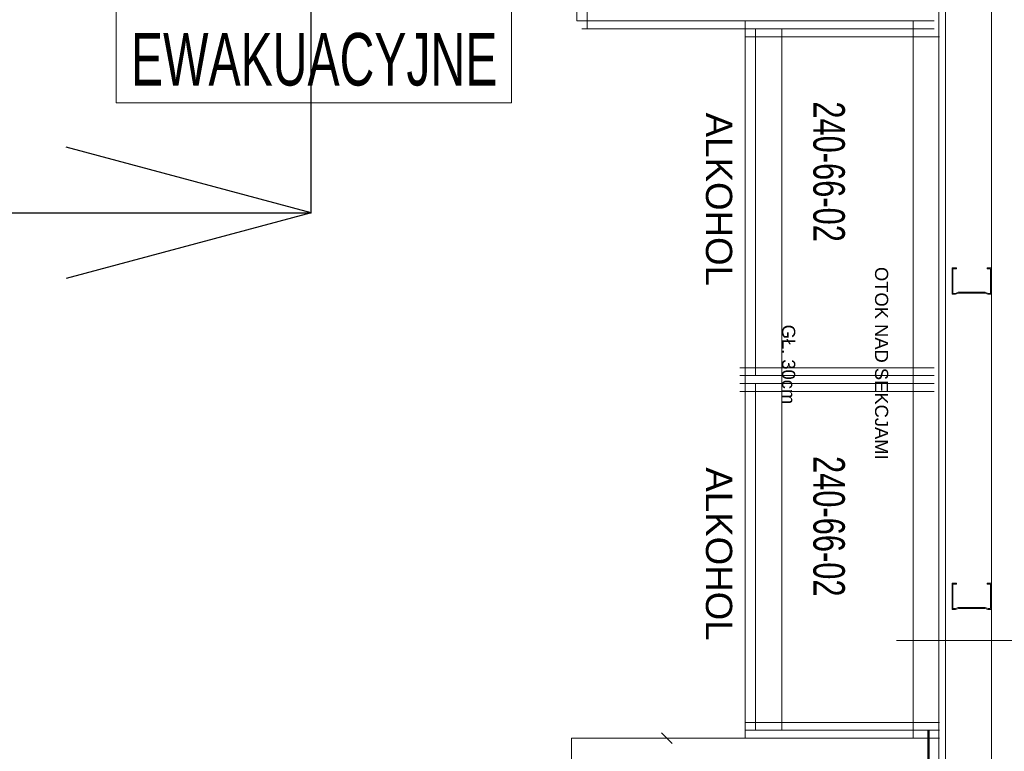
# Model space of a CAD drawing. Header units: millimetres. Extents: x 2016045 to 2079203, y -1576958 to -1542749.
# Tile 81 of 109: x 2039351 to 2041225, y -1562796 to -1561403. Entities that reach past the tile are written whole.
import ezdxf

# ---------------------------------------------------------------- set-up
doc = ezdxf.new("R2010")
doc.units = ezdxf.units.MM
doc.header["$MEASUREMENT"] = 0
doc.linetypes.add('Dashed', pattern=[5644.44, 2822.22, -2822.22])
for name, color, linetype, lineweight, true_color in [('0_Nr_pióra__4', 7, 'Continuous', 50, 0x768183), ('CHLODNICTWO_Nr_pióra__12', 7, 'Continuous', 5, 0x9f9f9f), ('EWAKUACJA_Nr_pióra__105', 7, 'Continuous', 25, 0xa40f02), ('MEBLE PKN_Nr_pióra__11', 7, 'Continuous', 5, 0x6d6d6d), ('MEBLE PKN_Nr_pióra__12', 7, 'Continuous', 5, 0x9f9f9f), ('Otok drewniany_Nr_pióra__42', 7, 'Continuous', 5, 0xd8b28c), ('Otok szary_Nr_pióra__11', 7, 'Continuous', 5, 0x6d6d6d), ('Wymiarowanie_Nr_pióra__3', 7, 'Continuous', 35, 0x008200)]:
    doc.layers.add(name, color=color, linetype=linetype, lineweight=lineweight, true_color=true_color)
for name, color, linetype, lineweight in [('0_Nr_pióra__7', 7, 'Continuous', 13), ('Budowlane - Opisy_Nr_pióra__1', 7, 'Continuous', 0), ('Budowlane - Sciany Wew_Nr_pióra__251', 94, 'Continuous', 20), ('Konstrukcja - scian dzialowych_Nr_pióra__7', 7, 'Continuous', 13), ('Otok szary_Nr_pióra__1', 7, 'Continuous', 0), ('WS_opis_Nr_pióra__1', 7, 'Continuous', 0), ('WS_opis_Nr_pióra__7', 7, 'Continuous', 13), ('Wymiarowanie_Nr_pióra__1', 7, 'Continuous', 0), ('Ściany_Nr_pióra__51', 5, 'Continuous', 13)]:
    doc.layers.add(name, color=color, linetype=linetype, lineweight=lineweight)
doc.layers.add('EWAKUACJA', color=7, linetype='Continuous')
doc.layers.add('Wymiarowanie', color=7, linetype='Continuous')
doc.styles.add('GENERATED_STYLE_1', font='arial.ttf')
doc.styles.add('GENERATED_STYLE_2', font='txt')
doc.dimstyles.new('GENERATED_STYLE__3', dxfattribs={"dimtxt": 125, "dimasz": 114, "dimexe": 0.18, "dimexo": 0, "dimgap": 0.09, "dimtad": 1, "dimdec": 0, "dimlfac": 0.1, "dimzin": 0, "dimdsep": 46, "dimtxsty": 'GENERATED_STYLE_1', "dimblk": 'ARROWHEAD_2', "dimblk1": 'ARROWHEAD_2', "dimblk2": 'ARROWHEAD_2', "dimcen": 0.09, "dimclrd": 7, "dimclre": 7, "dimclrt": 7, "dimadec": 4, "dimazin": 0, "dimtfac": 1, "dimtdec": 4, "dimtmove": 0, "dimatfit": 3, "dimfxl": 0, "dimtolj": 1, "dimtzin": 0, "dimarcsym": 0})

# ---------------------------------------------------------------- blocks, each defined once
blk = doc.blocks.new('Linia_10', base_point=(2032753.7, -1561770.8))
at = {"layer": 'EWAKUACJA_Nr_pióra__105', "linetype": 'Continuous'}
for p, q in [((2039906.4, -1561770.8), (2039439.9, -1561645.8)), ((2032753.7, -1561770.8), (2039906.4, -1561770.8)), ((2039906.4, -1561770.8), (2039439.9, -1561895.8))]:
    blk.add_line(p, q, dxfattribs=at)
blk = doc.blocks.new('Linia_11', base_point=(2039906.4, -1561770.8))
at = {"layer": 'EWAKUACJA_Nr_pióra__105', "linetype": 'Continuous'}
blk.add_line((2039906.4, -1561770.8), (2039906.4, -1557000.9), dxfattribs=at)
blk = doc.blocks.new('*D125', base_point=(1682719.6, -1237567.4))
at = {"layer": 'Wymiarowanie_Nr_pióra__1', "linetype": 'Continuous'}
for p, q in [((2044173.5, -1559800.9), (2043948.5, -1559800.9)), ((2044061, -1563400.9), (2044061, -1559800.9)), ((2044173.5, -1563400.9), (2043948.5, -1563400.9))]:
    blk.add_line(p, q, dxfattribs=at)
at = {"layer": 'Wymiarowanie_Nr_pióra__3', "linetype": 'Continuous'}
for p, q in [((2043986, -1559757.6), (2044136, -1559844.2)), ((2043986, -1563357.6), (2044136, -1563444.2))]:
    blk.add_line(p, q, dxfattribs=at)
at = {"layer": 'Wymiarowanie_Nr_pióra__1', "insert": (2044036, -1561743.2), "char_height": 125, "attachment_point": 7, "rotation": 90, "style": 'GENERATED_STYLE_1'}
blk.add_mtext('\\A1;{\\fArial|b0|i0|c238|p38;360}', dxfattribs=at)
blk = doc.blocks.new('ARROWHEAD_2')
at = {"color": 0, "linetype": 'Continuous', "lineweight": 0}
for p, q in [((-0.378, -0.655), (0.378, 0.655)), ((0, 0), (-1, 0))]:
    blk.add_line(p, q, dxfattribs=at)
blk = doc.blocks.new('*D142', base_point=(1682719.6, -1237567.4))
at = {"layer": 'Wymiarowanie_Nr_pióra__1', "linetype": 'Continuous'}
for p, q in [((2021278.9, -1559800.9), (2021053.9, -1559800.9)), ((2021166.4, -1563400.9), (2021166.4, -1559800.9)), ((2021278.9, -1563400.9), (2021053.9, -1563400.9))]:
    blk.add_line(p, q, dxfattribs=at)
at = {"layer": 'Wymiarowanie_Nr_pióra__3', "linetype": 'Continuous'}
for p, q in [((2021091.4, -1559757.6), (2021241.4, -1559844.2)), ((2021091.4, -1563357.6), (2021241.4, -1563444.2))]:
    blk.add_line(p, q, dxfattribs=at)
at = {"layer": 'Wymiarowanie_Nr_pióra__1', "insert": (2021141.4, -1561743.2), "char_height": 125, "attachment_point": 7, "rotation": 90, "style": 'GENERATED_STYLE_1'}
blk.add_mtext('\\A1;{\\fArial|b0|i0|c238|p38;360}', dxfattribs=at)

msp = doc.modelspace()

# ---------------------------------------------------------------- linework, layer by layer
at = {"layer": '0_Nr_pióra__4', "linetype": 'Dashed'}
msp.add_line((2041081.4, -1562755.9), (2041081.4, -1567210.9), dxfattribs=at)
at = {"layer": '0_Nr_pióra__7', "linetype": 'Continuous'}
msp.add_line((2041081.4, -1567210.9), (2041081.4, -1562755.9), dxfattribs=at)
at = {"layer": 'Budowlane - Opisy_Nr_pióra__1', "linetype": 'Continuous'}
msp.add_line((2041020.1, -1562585.2), (2041638, -1562585.2), dxfattribs=at)
at = {"layer": 'Budowlane - Sciany Wew_Nr_pióra__251', "linetype": 'Continuous'}
msp.add_line((2041113.5, -1567278.4), (2041113.5, -1560758.4), dxfattribs=at)
at = {"layer": 'CHLODNICTWO_Nr_pióra__12', "linetype": 'Continuous'}
for p, q in [((2040412, -1561405.9), (2040412, -1560785.9)), ((2041092, -1561405.9), (2040412, -1561405.9)), ((2040401.4, -1562770.9), (2040732, -1562770.9)), ((2040401.4, -1566330.9), (2040401.4, -1562770.9)), ((2040593, -1562780.9), (2040573, -1562760.9))]:
    msp.add_line(p, q, dxfattribs=at)
at = {"layer": 'Konstrukcja - scian dzialowych_Nr_pióra__7', "linetype": 'Continuous'}
for p, q in [((2041201, -1567210.9), (2041201, -1557660.9)), ((2041126, -1561925.9), (2041126, -1561875.9)), ((2041126, -1561875.9), (2041133.5, -1561875.9)), ((2041133.5, -1561877.6), (2041127.7, -1561877.6)), ((2041127.7, -1561877.6), (2041127.7, -1561924.3)), ((2041133.5, -1561875.9), (2041134.2, -1561875.9)), ((2041134.2, -1561877.6), (2041133.5, -1561877.6)), ((2041134.2, -1561875.9), (2041134.7, -1561876.4)), ((2041134.7, -1561877.1), (2041134.2, -1561877.6)), ((2041134.7, -1561876.4), (2041134.7, -1561877.1)), ((2041192.9, -1561876.4), (2041193.5, -1561875.9)), ((2041192.9, -1561877.1), (2041192.9, -1561876.4)), ((2041193.5, -1561877.6), (2041192.9, -1561877.1)), ((2041193.5, -1561875.9), (2041201, -1561875.9)), ((2041199.4, -1561877.6), (2041193.5, -1561877.6)), ((2041199.4, -1561924.3), (2041199.4, -1561877.6)), ((2041201, -1561875.9), (2041201, -1561925.9)), ((2041132.7, -1561925.9), (2041126, -1561925.9)), ((2041127.7, -1561924.3), (2041132.4, -1561924.3)), ((2041132.4, -1561924.3), (2041137.7, -1561922.3)), ((2041138, -1561923.9), (2041132.7, -1561925.9)), ((2041137.7, -1561922.3), (2041189.3, -1561922.3)), ((2041189, -1561923.9), (2041138, -1561923.9)), ((2041194.4, -1561925.9), (2041189, -1561923.9)), ((2041189.3, -1561922.3), (2041194.7, -1561924.3)), ((2041201, -1561925.9), (2041194.4, -1561925.9)), ((2041194.7, -1561924.3), (2041199.4, -1561924.3)), ((2041126, -1562525.9), (2041126, -1562475.9)), ((2041126, -1562475.9), (2041133.5, -1562475.9)), ((2041133.5, -1562477.6), (2041127.7, -1562477.6)), ((2041127.7, -1562477.6), (2041127.7, -1562524.3)), ((2041133.5, -1562475.9), (2041134.2, -1562475.9)), ((2041134.2, -1562477.6), (2041133.5, -1562477.6)), ((2041134.2, -1562475.9), (2041134.7, -1562476.4)), ((2041134.7, -1562477.1), (2041134.2, -1562477.6)), ((2041134.7, -1562476.4), (2041134.7, -1562477.1)), ((2041192.9, -1562476.4), (2041193.5, -1562475.9)), ((2041192.9, -1562477.1), (2041192.9, -1562476.4)), ((2041193.5, -1562477.6), (2041192.9, -1562477.1)), ((2041193.5, -1562475.9), (2041201, -1562475.9)), ((2041199.4, -1562477.6), (2041193.5, -1562477.6)), ((2041199.4, -1562524.3), (2041199.4, -1562477.6)), ((2041201, -1562475.9), (2041201, -1562525.9)), ((2041132.7, -1562525.9), (2041126, -1562525.9)), ((2041127.7, -1562524.3), (2041132.4, -1562524.3)), ((2041132.4, -1562524.3), (2041137.7, -1562522.3)), ((2041138, -1562523.9), (2041132.7, -1562525.9)), ((2041137.7, -1562522.3), (2041189.3, -1562522.3)), ((2041189, -1562523.9), (2041138, -1562523.9)), ((2041194.4, -1562525.9), (2041189, -1562523.9)), ((2041189.3, -1562522.3), (2041194.7, -1562524.3)), ((2041201, -1562525.9), (2041194.4, -1562525.9)), ((2041194.7, -1562524.3), (2041199.4, -1562524.3))]:
    msp.add_line(p, q, dxfattribs=at)
at = {"layer": 'MEBLE PKN_Nr_pióra__12', "linetype": 'Continuous'}
for p, q in [((2040732, -1561405.9), (2040732, -1562770.9)), ((2041052, -1561405.9), (2041052, -1562770.9)), ((2040752, -1561420.9), (2040752, -1562080.9)), ((2040732, -1561435.9), (2041102, -1561435.9)), ((2041092, -1562065.9), (2040722, -1562065.9)), ((2041092, -1562080.9), (2040722, -1562080.9)), ((2040722, -1562095.9), (2041092, -1562095.9)), ((2040752, -1562095.9), (2040752, -1562755.9)), ((2040722, -1562110.9), (2041092, -1562110.9)), ((2041102, -1562740.9), (2040732, -1562740.9)), ((2040801.4, -1562755.9), (2040732, -1562755.9)), ((2040732, -1562770.9), (2041102, -1562770.9))]:
    msp.add_line(p, q, dxfattribs=at)
at = {"layer": 'Otok drewniany_Nr_pióra__42', "linetype": 'Dashed'}
msp.add_line((2040791.4, -1562755.9), (2040792, -1562755.9), dxfattribs=at)
at = {"layer": 'Otok szary_Nr_pióra__1', "linetype": 'Dashed'}
for p, q in [((2040431.4, -1561420.9), (2040431.4, -1560770.9)), ((2041092, -1561420.9), (2040421.4, -1561420.9)), ((2040802, -1562755.9), (2040802, -1561420.9)), ((2041102, -1562755.9), (2040802, -1562755.9))]:
    msp.add_line(p, q, dxfattribs=at)
at = {"layer": 'WS_opis_Nr_pióra__1', "linetype": 'Continuous', "flags": 128}
msp.add_lwpolyline([(2040287.5, -1561561.5), (2039535.3, -1561561.5), (2039535.3, -1561250.5), (2040287.5, -1561250.5)], close=True, dxfattribs=at)
at = {"layer": 'Ściany_Nr_pióra__51', "linetype": 'Continuous'}
msp.add_line((2041101, -1567290.9), (2041101, -1560770.9), dxfattribs=at)

# ---------------------------------------------------------------- block references
at = {"layer": 'EWAKUACJA', "color": 14, "linetype": 'Continuous', "lineweight": 25, "true_color": 0xa40f02}
for name, p in [('Linia_11', (2039906.4, -1561770.8)), ('Linia_10', (2032753.7, -1561770.8))]:
    msp.add_blockref(name, p, dxfattribs=at)

# ---------------------------------------------------------------- texts
at = {"layer": 'MEBLE PKN_Nr_pióra__11', "linetype": 'Continuous', "attachment_point": 7, "rotation": 270, "style": 'GENERATED_STYLE_1'}
for s, insert, char_height in [('\\A1;{\\W0.700000x;\\fArial|b0|i0|c238|p38;240-66-02}', (2040861.1, -1561558.9), 60), ('\\A1;{\\fArial|b0|i0|c238|p38;ALKOHOL}', (2040656.8, -1561580.4), 50), ('\\A1;{\\W0.700000x;\\fArial|b0|i0|c238|p38;240-66-02}', (2040861.1, -1562233.9), 60), ('\\A1;{\\fArial|b0|i0|c238|p38;ALKOHOL}', (2040656.8, -1562255.4), 50)]:
    msp.add_mtext(s, dxfattribs=dict(at, insert=insert, char_height=char_height))
at = {"layer": 'Otok szary_Nr_pióra__11', "linetype": 'Continuous', "char_height": 25, "attachment_point": 7, "rotation": 270, "style": 'GENERATED_STYLE_1'}
for s, insert in [('\\A1;{\\fArial|b0|i0|c238|p38;OTOK NAD SEKCJAMI}', (2040979, -1561874.1)), ('\\A1;{\\fArial|b0|i0|c238|p38;GŁ. 30cm}', (2040802.1, -1561983.9))]:
    msp.add_mtext(s, dxfattribs=dict(at, insert=insert))
at = {"layer": 'WS_opis_Nr_pióra__7', "linetype": 'Continuous', "insert": (2040260.6, -1561530.2), "char_height": 100, "attachment_point": 9, "style": 'GENERATED_STYLE_2'}
msp.add_mtext('\\A1;{\\W0.800000x;\\fArial Narrow Europa Środkowa|b0|i0|c0|p34;EWAKUACYJNE}', dxfattribs=at)

# ---------------------------------------------------------------- dimensions: what is measured, and where the dimension line sits
at = {"layer": 'Wymiarowanie', "linetype": 'Continuous'}
for base, p1, p2, picture, middle in [((2044061, -1559800.9), (2044231, -1563400.9), (2020876.3, -1559800.9), '*D125', (2043973.5, -1561600.9)), ((2021166.4, -1559800.9), (2020876.3, -1563400.9), (2044226, -1559800.9), '*D142', (2021078.9, -1561600.9))]:
    dim = msp.add_linear_dim(base=base, p1=p1, p2=p2, angle=90, dimstyle='GENERATED_STYLE__3', dxfattribs=at)
    dim.commit()
    dim.dimension.update_dxf_attribs({"geometry": picture, "text_midpoint": middle, "dimtype": 160, "text_rotation": 90})

doc.saveas('drawing.dxf')
